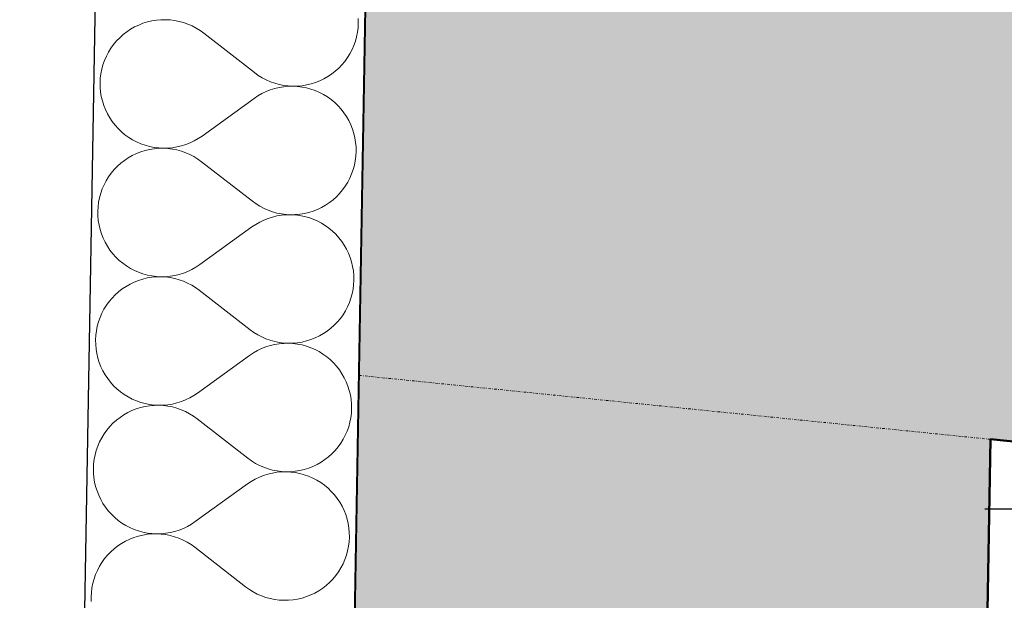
# Model space of a CAD drawing. Header units: millimetres. Extents: x -25972 to 4435, y -2839 to 20217.
# Tile 55 of 110: x -20521 to -19938, y 9499 to 9843. Entities that reach past the tile are written whole.
import ezdxf

# ---------------------------------------------------------------- set-up
doc = ezdxf.new("R2010")
doc.units = ezdxf.units.MM
doc.header["$MEASUREMENT"] = 0
doc.linetypes.add('Wipeout_Contour', pattern=[1000, 0, -1000])
doc.linetypes.add('Čerchovaná S', pattern=[3.5, 1.5, -0.85, 0.3, -0.85])
for name, color, linetype in [('7._POHLED ZÁPADNÍ_2_2D prvky - obecné', 7, 'Continuous'), ('7._POHLED ZÁPADNÍ_2_3D prvky fasada nove', 7, 'Continuous'), ('7._POHLED ZÁPADNÍ_2_Konstrukce - nosné', 7, 'Continuous'), ('7._POHLED ZÁPADNÍ_2_Nové_Konstrukce - nosné', 7, 'Continuous'), ('7._POHLED ZÁPADNÍ_2_Nové_Výplně – Řezové', 7, 'Continuous'), ('7._POHLED ZÁPADNÍ_2_Výplně – Řezové', 7, 'Continuous')]:
    doc.layers.add(name, color=color, linetype=linetype)

# ---------------------------------------------------------------- blocks, each defined once
blk = doc.blocks.new('*X32', base_point=(-26263.07, -5016.56))
at = {"layer": '7._POHLED ZÁPADNÍ_2_Nové_Výplně – Řezové', "color": 21, "linetype": 'Continuous', "lineweight": 20, "true_color": 0xffaaaa}
for p, q in [((-20445.27, 9842.07), (-20447.86, 9841.26)), ((-20442.62, 9842.7), (-20445.27, 9842.07)), ((-20439.94, 9843.13), (-20442.62, 9842.7)), ((-20437.23, 9843.37), (-20439.94, 9843.13)), ((-20434.51, 9843.42), (-20437.23, 9843.37)), ((-20431.79, 9843.27), (-20434.51, 9843.42)), ((-20429.09, 9842.93), (-20431.79, 9843.27)), ((-20426.42, 9842.4), (-20429.09, 9842.93)), ((-20423.8, 9841.68), (-20426.42, 9842.4)), ((-20320.26, 9841.43), (-20320.31, 9844.15)), ((-20457.48, 9836.23), (-20459.63, 9834.56)), ((-20455.21, 9837.74), (-20457.48, 9836.23)), ((-20452.85, 9839.09), (-20455.21, 9837.74)), ((-20450.4, 9840.26), (-20452.85, 9839.09)), ((-20447.86, 9841.26), (-20450.4, 9840.26)), ((-20421.23, 9840.78), (-20423.8, 9841.68)), ((-20418.74, 9839.69), (-20421.23, 9840.78)), ((-20416.33, 9838.43), (-20418.74, 9839.69)), ((-20414.01, 9837), (-20416.33, 9838.43)), ((-20411.81, 9835.4), (-20414.01, 9837)), ((-20320.74, 9836.01), (-20320.41, 9838.71)), ((-20320.41, 9838.71), (-20320.26, 9841.43)), ((-20463.54, 9830.79), (-20465.28, 9828.7)), ((-20461.65, 9832.74), (-20463.54, 9830.79)), ((-20459.63, 9834.56), (-20461.65, 9832.74)), ((-20381.74, 9812.02), (-20411.81, 9835.4)), ((-20322.9, 9828.15), (-20321.99, 9830.72)), ((-20321.99, 9830.72), (-20321.27, 9833.34)), ((-20321.27, 9833.34), (-20320.74, 9836.01)), ((-20466.87, 9826.49), (-20468.3, 9824.18)), ((-20465.28, 9828.7), (-20466.87, 9826.49)), ((-20325.24, 9823.25), (-20323.98, 9825.66)), ((-20323.98, 9825.66), (-20322.9, 9828.15)), ((-20470.65, 9819.27), (-20471.55, 9816.7)), ((-20469.56, 9821.76), (-20470.65, 9819.27)), ((-20468.3, 9824.18), (-20469.56, 9821.76)), ((-20330.01, 9816.64), (-20328.26, 9818.73)), ((-20328.26, 9818.73), (-20326.67, 9820.93)), ((-20326.67, 9820.93), (-20325.24, 9823.25)), ((-20472.27, 9814.08), (-20472.8, 9811.41)), ((-20471.55, 9816.7), (-20472.27, 9814.08)), ((-20336.07, 9811.19), (-20333.92, 9812.86)), ((-20333.92, 9812.86), (-20331.9, 9814.68)), ((-20331.9, 9814.68), (-20330.01, 9816.64)), ((-20473.14, 9808.71), (-20473.28, 9806)), ((-20472.8, 9811.41), (-20473.14, 9808.71)), ((-20381.74, 9812.02), (-20379.53, 9810.43)), ((-20379.53, 9810.43), (-20377.22, 9809)), ((-20377.22, 9809), (-20374.81, 9807.73)), ((-20374.81, 9807.73), (-20372.31, 9806.65)), ((-20345.68, 9806.17), (-20343.15, 9807.16)), ((-20343.15, 9807.16), (-20340.69, 9808.34)), ((-20340.69, 9808.34), (-20338.33, 9809.68)), ((-20338.33, 9809.68), (-20336.07, 9811.19)), ((-20473.28, 9806), (-20473.23, 9803.28)), ((-20473.23, 9803.28), (-20472.99, 9800.57)), ((-20372.4, 9801.82), (-20374.93, 9800.82)), ((-20369.8, 9802.64), (-20372.4, 9801.82)), ((-20372.31, 9806.65), (-20369.75, 9805.74)), ((-20367.15, 9803.27), (-20369.8, 9802.64)), ((-20369.75, 9805.74), (-20367.12, 9805.02)), ((-20364.47, 9803.71), (-20367.15, 9803.27)), ((-20367.12, 9805.02), (-20364.46, 9804.49)), ((-20361.76, 9803.95), (-20364.47, 9803.71)), ((-20364.46, 9804.49), (-20361.76, 9804.15)), ((-20361.76, 9804.15), (-20359.04, 9804)), ((-20359.04, 9804), (-20361.76, 9803.95)), ((-20359.04, 9804), (-20356.32, 9804.05)), ((-20356.32, 9803.86), (-20359.04, 9804)), ((-20356.32, 9804.05), (-20353.61, 9804.29)), ((-20353.62, 9803.52), (-20356.32, 9803.86)), ((-20350.95, 9803), (-20353.62, 9803.52)), ((-20353.61, 9804.29), (-20350.92, 9804.73)), ((-20348.33, 9802.28), (-20350.95, 9803)), ((-20350.92, 9804.73), (-20348.28, 9805.35)), ((-20345.76, 9801.38), (-20348.33, 9802.28)), ((-20348.28, 9805.35), (-20345.68, 9806.17)), ((-20343.27, 9800.29), (-20345.76, 9801.38)), ((-20472.99, 9800.57), (-20472.55, 9797.88)), ((-20472.55, 9797.88), (-20471.93, 9795.23)), ((-20471.93, 9795.23), (-20471.11, 9792.64)), ((-20382, 9796.78), (-20412.87, 9774.46)), ((-20379.74, 9798.3), (-20382, 9796.78)), ((-20377.38, 9799.65), (-20379.74, 9798.3)), ((-20374.93, 9800.82), (-20377.38, 9799.65)), ((-20340.86, 9799.03), (-20343.27, 9800.29)), ((-20338.54, 9797.61), (-20340.86, 9799.03)), ((-20336.33, 9796.02), (-20338.54, 9797.61)), ((-20334.24, 9794.27), (-20336.33, 9796.02)), ((-20471.11, 9792.64), (-20470.11, 9790.11)), ((-20470.11, 9790.11), (-20468.94, 9787.65)), ((-20332.28, 9792.39), (-20334.24, 9794.27)), ((-20330.47, 9790.36), (-20332.28, 9792.39)), ((-20328.79, 9788.22), (-20330.47, 9790.36)), ((-20468.94, 9787.65), (-20467.59, 9785.29)), ((-20467.59, 9785.29), (-20466.08, 9783.03)), ((-20327.28, 9785.96), (-20328.79, 9788.22)), ((-20325.93, 9783.59), (-20327.28, 9785.96)), ((-20324.76, 9781.14), (-20325.93, 9783.59)), ((-20466.08, 9783.03), (-20464.41, 9780.88)), ((-20464.41, 9780.88), (-20462.59, 9778.86)), ((-20462.59, 9778.86), (-20460.63, 9776.97)), ((-20323.76, 9778.61), (-20324.76, 9781.14)), ((-20322.95, 9776.01), (-20323.76, 9778.61)), ((-20460.63, 9776.97), (-20458.54, 9775.23)), ((-20458.54, 9775.23), (-20456.33, 9773.64)), ((-20456.33, 9773.64), (-20454.02, 9772.21)), ((-20454.02, 9772.21), (-20451.6, 9770.95)), ((-20417.49, 9771.6), (-20415.13, 9772.95)), ((-20415.13, 9772.95), (-20412.87, 9774.46)), ((-20322.32, 9773.37), (-20322.95, 9776.01)), ((-20321.88, 9770.68), (-20322.32, 9773.37)), ((-20451.6, 9770.95), (-20449.11, 9769.87)), ((-20449.11, 9769.87), (-20446.54, 9768.97)), ((-20443.95, 9766.52), (-20446.6, 9765.89)), ((-20446.54, 9768.97), (-20443.92, 9768.25)), ((-20441.26, 9766.95), (-20443.95, 9766.52)), ((-20443.92, 9768.25), (-20441.25, 9767.72)), ((-20438.55, 9767.19), (-20441.26, 9766.95)), ((-20441.25, 9767.72), (-20438.55, 9767.38)), ((-20438.55, 9767.38), (-20435.83, 9767.24)), ((-20435.83, 9767.24), (-20438.55, 9767.19)), ((-20435.83, 9767.24), (-20433.11, 9767.29)), ((-20433.12, 9767.1), (-20435.83, 9767.24)), ((-20430.42, 9766.76), (-20433.12, 9767.1)), ((-20433.11, 9767.29), (-20430.4, 9767.54)), ((-20427.75, 9766.22), (-20430.42, 9766.76)), ((-20430.4, 9767.54), (-20427.72, 9767.98)), ((-20425.13, 9765.5), (-20427.75, 9766.22)), ((-20427.72, 9767.98), (-20425.07, 9768.61)), ((-20425.07, 9768.61), (-20422.48, 9769.42)), ((-20422.48, 9769.42), (-20419.95, 9770.42)), ((-20419.95, 9770.42), (-20417.49, 9771.6)), ((-20321.64, 9767.97), (-20321.88, 9770.68)), ((-20321.59, 9765.25), (-20321.64, 9767.97)), ((-20456.54, 9761.56), (-20458.81, 9760.05)), ((-20454.18, 9762.91), (-20456.54, 9761.56)), ((-20451.72, 9764.08), (-20454.18, 9762.91)), ((-20449.19, 9765.08), (-20451.72, 9764.08)), ((-20446.6, 9765.89), (-20449.19, 9765.08)), ((-20422.56, 9764.6), (-20425.13, 9765.5)), ((-20420.07, 9763.51), (-20422.56, 9764.6)), ((-20417.66, 9762.25), (-20420.07, 9763.51)), ((-20415.34, 9760.82), (-20417.66, 9762.25)), ((-20413.14, 9759.23), (-20415.34, 9760.82)), ((-20322.07, 9759.83), (-20321.73, 9762.53)), ((-20321.73, 9762.53), (-20321.59, 9765.25)), ((-20464.87, 9754.61), (-20466.61, 9752.52)), ((-20462.98, 9756.56), (-20464.87, 9754.61)), ((-20460.95, 9758.38), (-20462.98, 9756.56)), ((-20458.81, 9760.05), (-20460.95, 9758.38)), ((-20383.06, 9735.84), (-20413.14, 9759.23)), ((-20324.23, 9751.98), (-20323.32, 9754.54)), ((-20323.32, 9754.54), (-20322.6, 9757.17)), ((-20322.6, 9757.17), (-20322.07, 9759.83)), ((-20468.2, 9750.31), (-20469.63, 9748)), ((-20466.61, 9752.52), (-20468.2, 9750.31)), ((-20326.57, 9747.07), (-20325.31, 9749.48)), ((-20325.31, 9749.48), (-20324.23, 9751.98)), ((-20471.98, 9743.09), (-20472.88, 9740.53)), ((-20470.89, 9745.59), (-20471.98, 9743.09)), ((-20469.63, 9748), (-20470.89, 9745.59)), ((-20329.59, 9742.55), (-20328, 9744.76)), ((-20328, 9744.76), (-20326.57, 9747.07)), ((-20473.6, 9737.9), (-20474.13, 9735.23)), ((-20472.88, 9740.53), (-20473.6, 9737.9)), ((-20335.25, 9736.68), (-20333.22, 9738.5)), ((-20333.22, 9738.5), (-20331.34, 9740.46)), ((-20331.34, 9740.46), (-20329.59, 9742.55)), ((-20474.47, 9732.53), (-20474.61, 9729.82)), ((-20474.13, 9735.23), (-20474.47, 9732.53)), ((-20383.06, 9735.84), (-20380.86, 9734.25)), ((-20380.86, 9734.25), (-20378.54, 9732.82)), ((-20378.54, 9732.82), (-20376.13, 9731.56)), ((-20376.13, 9731.56), (-20373.64, 9730.47)), ((-20344.48, 9730.98), (-20342.02, 9732.16)), ((-20342.02, 9732.16), (-20339.66, 9733.5)), ((-20339.66, 9733.5), (-20337.4, 9735.02)), ((-20337.4, 9735.02), (-20335.25, 9736.68)), ((-20474.61, 9729.82), (-20474.56, 9727.1)), ((-20474.56, 9727.1), (-20474.32, 9724.39)), ((-20373.72, 9725.65), (-20376.25, 9724.65)), ((-20371.13, 9726.46), (-20373.72, 9725.65)), ((-20373.64, 9730.47), (-20371.07, 9729.56)), ((-20368.48, 9727.09), (-20371.13, 9726.46)), ((-20371.07, 9729.56), (-20368.45, 9728.84)), ((-20365.8, 9727.53), (-20368.48, 9727.09)), ((-20368.45, 9728.84), (-20365.78, 9728.31)), ((-20363.09, 9727.77), (-20365.8, 9727.53)), ((-20365.78, 9728.31), (-20363.08, 9727.97)), ((-20360.37, 9727.83), (-20363.09, 9727.77)), ((-20363.08, 9727.97), (-20360.37, 9727.83)), ((-20360.37, 9727.83), (-20357.65, 9727.87)), ((-20357.65, 9727.68), (-20360.37, 9727.83)), ((-20357.65, 9727.87), (-20354.94, 9728.12)), ((-20354.95, 9727.35), (-20357.65, 9727.68)), ((-20352.28, 9726.82), (-20354.95, 9727.35)), ((-20354.94, 9728.12), (-20352.25, 9728.55)), ((-20349.66, 9726.1), (-20352.28, 9726.82)), ((-20352.25, 9728.55), (-20349.6, 9729.18)), ((-20347.09, 9725.2), (-20349.66, 9726.1)), ((-20349.6, 9729.18), (-20347.01, 9729.99)), ((-20347.01, 9729.99), (-20344.48, 9730.98)), ((-20474.32, 9724.39), (-20473.88, 9721.7)), ((-20473.88, 9721.7), (-20473.25, 9719.05)), ((-20383.33, 9720.61), (-20414.2, 9698.28)), ((-20381.07, 9722.12), (-20383.33, 9720.61)), ((-20378.71, 9723.47), (-20381.07, 9722.12)), ((-20376.25, 9724.65), (-20378.71, 9723.47)), ((-20344.6, 9724.11), (-20347.09, 9725.2)), ((-20342.18, 9722.86), (-20344.6, 9724.11)), ((-20339.87, 9721.43), (-20342.18, 9722.86)), ((-20337.66, 9719.84), (-20339.87, 9721.43)), ((-20335.57, 9718.1), (-20337.66, 9719.84)), ((-20473.25, 9719.05), (-20472.44, 9716.46)), ((-20472.44, 9716.46), (-20471.44, 9713.93)), ((-20471.44, 9713.93), (-20470.27, 9711.47)), ((-20333.61, 9716.21), (-20335.57, 9718.1)), ((-20331.79, 9714.19), (-20333.61, 9716.21)), ((-20330.12, 9712.04), (-20331.79, 9714.19)), ((-20470.27, 9711.47), (-20468.92, 9709.11)), ((-20468.92, 9709.11), (-20467.41, 9706.85)), ((-20328.61, 9709.78), (-20330.12, 9712.04)), ((-20327.26, 9707.41), (-20328.61, 9709.78)), ((-20467.41, 9706.85), (-20465.74, 9704.7)), ((-20465.74, 9704.7), (-20463.92, 9702.68)), ((-20463.92, 9702.68), (-20461.96, 9700.79)), ((-20326.09, 9704.96), (-20327.26, 9707.41)), ((-20325.09, 9702.43), (-20326.09, 9704.96)), ((-20324.27, 9699.83), (-20325.09, 9702.43)), ((-20461.96, 9700.79), (-20459.87, 9699.05)), ((-20459.87, 9699.05), (-20457.66, 9697.46)), ((-20457.66, 9697.46), (-20455.34, 9696.03)), ((-20418.82, 9695.42), (-20416.46, 9696.77)), ((-20416.46, 9696.77), (-20414.2, 9698.28)), ((-20323.65, 9697.19), (-20324.27, 9699.83)), ((-20323.21, 9694.5), (-20323.65, 9697.19)), ((-20455.34, 9696.03), (-20452.93, 9694.77)), ((-20452.93, 9694.77), (-20450.44, 9693.69)), ((-20450.44, 9693.69), (-20447.87, 9692.79)), ((-20445.28, 9690.34), (-20447.92, 9689.71)), ((-20447.87, 9692.79), (-20445.25, 9692.07)), ((-20442.59, 9690.77), (-20445.28, 9690.34)), ((-20445.25, 9692.07), (-20442.58, 9691.54)), ((-20439.88, 9691.01), (-20442.59, 9690.77)), ((-20442.58, 9691.54), (-20439.88, 9691.21)), ((-20439.88, 9691.21), (-20437.16, 9691.06)), ((-20437.16, 9691.06), (-20439.88, 9691.01)), ((-20437.16, 9691.06), (-20434.44, 9691.11)), ((-20434.45, 9690.92), (-20437.16, 9691.06)), ((-20431.75, 9690.58), (-20434.45, 9690.92)), ((-20434.44, 9691.11), (-20431.73, 9691.36)), ((-20429.08, 9690.05), (-20431.75, 9690.58)), ((-20431.73, 9691.36), (-20429.05, 9691.8)), ((-20429.05, 9691.8), (-20426.4, 9692.43)), ((-20426.4, 9692.43), (-20423.81, 9693.24)), ((-20423.81, 9693.24), (-20421.27, 9694.24)), ((-20421.27, 9694.24), (-20418.82, 9695.42)), ((-20322.97, 9691.79), (-20323.21, 9694.5)), ((-20322.92, 9689.07), (-20322.97, 9691.79)), ((-20457.87, 9685.38), (-20460.13, 9683.87)), ((-20455.51, 9686.73), (-20457.87, 9685.38)), ((-20453.05, 9687.9), (-20455.51, 9686.73)), ((-20450.52, 9688.9), (-20453.05, 9687.9)), ((-20447.92, 9689.71), (-20450.52, 9688.9)), ((-20426.45, 9689.32), (-20429.08, 9690.05)), ((-20423.89, 9688.42), (-20426.45, 9689.32)), ((-20421.4, 9687.33), (-20423.89, 9688.42)), ((-20418.99, 9686.07), (-20421.4, 9687.33)), ((-20416.67, 9684.64), (-20418.99, 9686.07)), ((-20414.47, 9683.05), (-20416.67, 9684.64)), ((-20323.4, 9683.66), (-20323.06, 9686.35)), ((-20323.06, 9686.35), (-20322.92, 9689.07)), ((-20464.31, 9680.39), (-20466.19, 9678.43)), ((-20462.28, 9682.2), (-20464.31, 9680.39)), ((-20460.13, 9683.87), (-20462.28, 9682.2)), ((-20384.39, 9659.66), (-20414.47, 9683.05)), ((-20324.65, 9678.36), (-20323.93, 9680.99)), ((-20323.93, 9680.99), (-20323.4, 9683.66)), ((-20469.53, 9674.13), (-20470.96, 9671.82)), ((-20467.94, 9676.34), (-20469.53, 9674.13)), ((-20466.19, 9678.43), (-20467.94, 9676.34)), ((-20327.9, 9670.89), (-20326.64, 9673.3)), ((-20326.64, 9673.3), (-20325.55, 9675.8)), ((-20325.55, 9675.8), (-20324.65, 9678.36)), ((-20473.3, 9666.91), (-20474.21, 9664.35)), ((-20472.22, 9669.41), (-20473.3, 9666.91)), ((-20470.96, 9671.82), (-20472.22, 9669.41)), ((-20330.92, 9666.37), (-20329.33, 9668.58)), ((-20329.33, 9668.58), (-20327.9, 9670.89)), ((-20474.93, 9661.72), (-20475.46, 9659.05)), ((-20474.21, 9664.35), (-20474.93, 9661.72)), ((-20336.58, 9660.51), (-20334.55, 9662.32)), ((-20334.55, 9662.32), (-20332.66, 9664.28)), ((-20332.66, 9664.28), (-20330.92, 9666.37)), ((-20475.8, 9656.35), (-20475.94, 9653.64)), ((-20475.46, 9659.05), (-20475.8, 9656.35)), ((-20384.39, 9659.66), (-20382.19, 9658.07)), ((-20382.19, 9658.07), (-20379.87, 9656.64)), ((-20379.87, 9656.64), (-20377.46, 9655.38)), ((-20377.46, 9655.38), (-20374.97, 9654.29)), ((-20345.8, 9654.8), (-20343.35, 9655.98)), ((-20343.35, 9655.98), (-20340.99, 9657.33)), ((-20340.99, 9657.33), (-20338.72, 9658.84)), ((-20338.72, 9658.84), (-20336.58, 9660.51)), ((-20475.94, 9653.64), (-20475.89, 9650.92)), ((-20475.89, 9650.92), (-20475.65, 9648.21)), ((-20375.05, 9649.47), (-20377.58, 9648.47)), ((-20372.46, 9650.28), (-20375.05, 9649.47)), ((-20374.97, 9654.29), (-20372.4, 9653.38)), ((-20369.81, 9650.91), (-20372.46, 9650.28)), ((-20372.4, 9653.38), (-20369.78, 9652.66)), ((-20367.13, 9651.35), (-20369.81, 9650.91)), ((-20369.78, 9652.66), (-20367.11, 9652.13)), ((-20364.42, 9651.59), (-20367.13, 9651.35)), ((-20367.11, 9652.13), (-20364.41, 9651.79)), ((-20361.7, 9651.65), (-20364.42, 9651.59)), ((-20364.41, 9651.79), (-20361.7, 9651.65)), ((-20361.7, 9651.65), (-20358.98, 9651.69)), ((-20358.98, 9651.5), (-20361.7, 9651.65)), ((-20358.98, 9651.69), (-20356.27, 9651.94)), ((-20356.28, 9651.17), (-20358.98, 9651.5)), ((-20353.61, 9650.64), (-20356.28, 9651.17)), ((-20356.27, 9651.94), (-20353.58, 9652.37)), ((-20350.99, 9649.92), (-20353.61, 9650.64)), ((-20353.58, 9652.37), (-20350.93, 9653)), ((-20348.42, 9649.02), (-20350.99, 9649.92)), ((-20350.93, 9653), (-20348.34, 9653.81)), ((-20348.34, 9653.81), (-20345.8, 9654.8)), ((-20475.65, 9648.21), (-20475.21, 9645.52)), ((-20475.21, 9645.52), (-20474.58, 9642.88)), ((-20384.66, 9644.43), (-20415.53, 9622.1)), ((-20382.4, 9645.94), (-20384.66, 9644.43)), ((-20380.04, 9647.29), (-20382.4, 9645.94)), ((-20377.58, 9648.47), (-20380.04, 9647.29)), ((-20345.92, 9647.94), (-20348.42, 9649.02)), ((-20343.51, 9646.68), (-20345.92, 9647.94)), ((-20341.2, 9645.25), (-20343.51, 9646.68)), ((-20338.99, 9643.66), (-20341.2, 9645.25)), ((-20336.9, 9641.92), (-20338.99, 9643.66)), ((-20474.58, 9642.88), (-20473.77, 9640.28)), ((-20473.77, 9640.28), (-20472.77, 9637.75)), ((-20472.77, 9637.75), (-20471.6, 9635.3)), ((-20334.94, 9640.03), (-20336.9, 9641.92)), ((-20333.12, 9638.01), (-20334.94, 9640.03)), ((-20331.45, 9635.86), (-20333.12, 9638.01)), ((-20471.6, 9635.3), (-20470.25, 9632.93)), ((-20470.25, 9632.93), (-20468.73, 9630.67)), ((-20329.94, 9633.6), (-20331.45, 9635.86)), ((-20328.59, 9631.23), (-20329.94, 9633.6)), ((-20468.73, 9630.67), (-20467.06, 9628.52)), ((-20467.06, 9628.52), (-20465.24, 9626.5)), ((-20465.24, 9626.5), (-20463.29, 9624.61)), ((-20327.41, 9628.78), (-20328.59, 9631.23)), ((-20326.42, 9626.25), (-20327.41, 9628.78)), ((-20325.6, 9623.65), (-20326.42, 9626.25)), ((-20463.29, 9624.61), (-20461.2, 9622.87)), ((-20461.2, 9622.87), (-20458.99, 9621.28)), ((-20458.99, 9621.28), (-20456.67, 9619.85)), ((-20420.15, 9619.24), (-20417.79, 9620.59)), ((-20417.79, 9620.59), (-20415.53, 9622.1)), ((-20324.98, 9621.01), (-20325.6, 9623.65)), ((-20324.54, 9618.32), (-20324.98, 9621.01)), ((-20456.67, 9619.85), (-20454.26, 9618.59)), ((-20454.26, 9618.59), (-20451.77, 9617.51)), ((-20451.77, 9617.51), (-20449.2, 9616.61)), ((-20449.2, 9616.61), (-20446.58, 9615.89)), ((-20443.92, 9614.59), (-20446.61, 9614.16)), ((-20446.58, 9615.89), (-20443.91, 9615.36)), ((-20441.21, 9614.84), (-20443.92, 9614.59)), ((-20443.91, 9615.36), (-20441.21, 9615.03)), ((-20441.21, 9615.03), (-20438.49, 9614.88)), ((-20438.49, 9614.88), (-20441.21, 9614.84)), ((-20438.49, 9614.88), (-20435.77, 9614.94)), ((-20435.77, 9614.74), (-20438.49, 9614.88)), ((-20435.77, 9614.94), (-20433.06, 9615.18)), ((-20433.07, 9614.4), (-20435.77, 9614.74)), ((-20430.41, 9613.87), (-20433.07, 9614.4)), ((-20433.06, 9615.18), (-20430.38, 9615.62)), ((-20430.38, 9615.62), (-20427.73, 9616.25)), ((-20427.73, 9616.25), (-20425.13, 9617.06)), ((-20425.13, 9617.06), (-20422.6, 9618.06)), ((-20422.6, 9618.06), (-20420.15, 9619.24)), ((-20324.3, 9615.61), (-20324.54, 9618.32)), ((-20324.25, 9612.89), (-20324.3, 9615.61)), ((-20459.2, 9609.21), (-20461.46, 9607.69)), ((-20456.84, 9610.55), (-20459.2, 9609.21)), ((-20454.38, 9611.73), (-20456.84, 9610.55)), ((-20451.85, 9612.72), (-20454.38, 9611.73)), ((-20449.25, 9613.53), (-20451.85, 9612.72)), ((-20446.61, 9614.16), (-20449.25, 9613.53)), ((-20427.78, 9613.15), (-20430.41, 9613.87)), ((-20425.22, 9612.24), (-20427.78, 9613.15)), ((-20422.72, 9611.15), (-20425.22, 9612.24)), ((-20420.31, 9609.89), (-20422.72, 9611.15)), ((-20418, 9608.46), (-20420.31, 9609.89)), ((-20324.73, 9607.48), (-20324.39, 9610.18)), ((-20324.39, 9610.18), (-20324.25, 9612.89)), ((-20465.63, 9604.21), (-20467.52, 9602.25)), ((-20463.61, 9606.02), (-20465.63, 9604.21)), ((-20461.46, 9607.69), (-20463.61, 9606.02)), ((-20415.79, 9606.87), (-20418, 9608.46)), ((-20385.72, 9583.48), (-20415.79, 9606.87)), ((-20325.98, 9602.18), (-20325.26, 9604.81)), ((-20325.26, 9604.81), (-20324.73, 9607.48)), ((-20470.86, 9597.95), (-20472.29, 9595.64)), ((-20469.27, 9600.16), (-20470.86, 9597.95)), ((-20467.52, 9602.25), (-20469.27, 9600.16)), ((-20329.23, 9594.71), (-20327.97, 9597.12)), ((-20327.97, 9597.12), (-20326.88, 9599.62)), ((-20326.88, 9599.62), (-20325.98, 9602.18)), ((-20473.55, 9593.23), (-20474.63, 9590.73)), ((-20472.29, 9595.64), (-20473.55, 9593.23)), ((-20332.25, 9590.19), (-20330.66, 9592.4)), ((-20330.66, 9592.4), (-20329.23, 9594.71)), ((-20476.26, 9585.54), (-20476.79, 9582.88)), ((-20475.54, 9588.17), (-20476.26, 9585.54)), ((-20474.63, 9590.73), (-20475.54, 9588.17)), ((-20337.9, 9584.33), (-20335.88, 9586.15)), ((-20335.88, 9586.15), (-20333.99, 9588.1)), ((-20333.99, 9588.1), (-20332.25, 9590.19)), ((-20477.12, 9580.18), (-20477.27, 9577.46)), ((-20476.79, 9582.88), (-20477.12, 9580.18)), ((-20385.72, 9583.48), (-20383.51, 9581.89)), ((-20383.51, 9581.89), (-20381.2, 9580.46)), ((-20381.2, 9580.46), (-20378.79, 9579.2)), ((-20347.13, 9578.63), (-20344.68, 9579.8)), ((-20344.68, 9579.8), (-20342.31, 9581.15)), ((-20342.31, 9581.15), (-20340.05, 9582.66)), ((-20340.05, 9582.66), (-20337.9, 9584.33)), ((-20477.27, 9577.46), (-20477.22, 9574.74)), ((-20477.22, 9574.74), (-20476.97, 9572.03)), ((-20378.79, 9579.2), (-20376.3, 9578.11)), ((-20373.79, 9574.1), (-20376.38, 9573.29)), ((-20376.3, 9578.11), (-20373.73, 9577.21)), ((-20371.14, 9574.73), (-20373.79, 9574.1)), ((-20373.73, 9577.21), (-20371.11, 9576.48)), ((-20368.45, 9575.17), (-20371.14, 9574.73)), ((-20371.11, 9576.48), (-20368.44, 9575.95)), ((-20365.74, 9575.42), (-20368.45, 9575.17)), ((-20368.44, 9575.95), (-20365.74, 9575.61)), ((-20365.74, 9575.61), (-20363.02, 9575.47)), ((-20363.02, 9575.47), (-20365.74, 9575.42)), ((-20363.02, 9575.47), (-20360.3, 9575.52)), ((-20360.31, 9575.32), (-20363.02, 9575.47)), ((-20357.61, 9574.99), (-20360.31, 9575.32)), ((-20360.3, 9575.52), (-20357.59, 9575.76)), ((-20354.94, 9574.46), (-20357.61, 9574.99)), ((-20357.59, 9575.76), (-20354.91, 9576.19)), ((-20352.31, 9573.74), (-20354.94, 9574.46)), ((-20354.91, 9576.19), (-20352.26, 9576.82)), ((-20349.75, 9572.84), (-20352.31, 9573.74)), ((-20352.26, 9576.82), (-20349.66, 9577.63)), ((-20349.66, 9577.63), (-20347.13, 9578.63)), ((-20476.97, 9572.03), (-20476.54, 9569.34)), ((-20476.54, 9569.34), (-20475.91, 9566.7)), ((-20385.99, 9568.25), (-20416.86, 9545.93)), ((-20383.73, 9569.76), (-20385.99, 9568.25)), ((-20381.36, 9571.11), (-20383.73, 9569.76)), ((-20378.91, 9572.29), (-20381.36, 9571.11)), ((-20376.38, 9573.29), (-20378.91, 9572.29)), ((-20347.25, 9571.76), (-20349.75, 9572.84)), ((-20344.84, 9570.5), (-20347.25, 9571.76)), ((-20342.53, 9569.07), (-20344.84, 9570.5)), ((-20340.32, 9567.48), (-20342.53, 9569.07)), ((-20475.91, 9566.7), (-20475.1, 9564.1)), ((-20475.1, 9564.1), (-20474.1, 9561.57)), ((-20338.23, 9565.74), (-20340.32, 9567.48)), ((-20336.27, 9563.85), (-20338.23, 9565.74)), ((-20334.45, 9561.83), (-20336.27, 9563.85)), ((-20474.1, 9561.57), (-20472.92, 9559.12)), ((-20472.92, 9559.12), (-20471.58, 9556.75)), ((-20471.58, 9556.75), (-20470.06, 9554.49)), ((-20332.78, 9559.68), (-20334.45, 9561.83)), ((-20331.27, 9557.42), (-20332.78, 9559.68)), ((-20329.92, 9555.06), (-20331.27, 9557.42)), ((-20470.06, 9554.49), (-20468.39, 9552.35)), ((-20468.39, 9552.35), (-20466.57, 9550.32)), ((-20466.57, 9550.32), (-20464.61, 9548.43)), ((-20328.74, 9552.6), (-20329.92, 9555.06)), ((-20327.75, 9550.07), (-20328.74, 9552.6)), ((-20464.61, 9548.43), (-20462.52, 9546.69)), ((-20462.52, 9546.69), (-20460.32, 9545.1)), ((-20460.32, 9545.1), (-20458, 9543.67)), ((-20421.48, 9543.06), (-20419.12, 9544.41)), ((-20419.12, 9544.41), (-20416.86, 9545.93)), ((-20326.93, 9547.48), (-20327.75, 9550.07)), ((-20326.3, 9544.83), (-20326.93, 9547.48)), ((-20325.87, 9542.14), (-20326.3, 9544.83)), ((-20458, 9543.67), (-20455.59, 9542.42)), ((-20455.59, 9542.42), (-20453.09, 9541.33)), ((-20453.09, 9541.33), (-20450.53, 9540.43)), ((-20450.53, 9540.43), (-20447.9, 9539.71)), ((-20447.9, 9539.71), (-20445.23, 9539.18)), ((-20442.54, 9538.66), (-20445.25, 9538.42)), ((-20445.23, 9539.18), (-20442.53, 9538.85)), ((-20439.82, 9538.71), (-20442.54, 9538.66)), ((-20442.53, 9538.85), (-20439.82, 9538.71)), ((-20439.82, 9538.71), (-20437.1, 9538.76)), ((-20437.1, 9538.56), (-20439.82, 9538.71)), ((-20437.1, 9538.76), (-20434.39, 9539)), ((-20434.4, 9538.22), (-20437.1, 9538.56)), ((-20434.39, 9539), (-20431.7, 9539.44)), ((-20431.7, 9539.44), (-20429.06, 9540.07)), ((-20429.06, 9540.07), (-20426.46, 9540.89)), ((-20426.46, 9540.89), (-20423.93, 9541.88)), ((-20423.93, 9541.88), (-20421.48, 9543.06)), ((-20325.62, 9539.43), (-20325.87, 9542.14)), ((-20325.57, 9536.71), (-20325.62, 9539.43)), ((-20460.53, 9533.03), (-20462.79, 9531.51)), ((-20458.16, 9534.37), (-20460.53, 9533.03)), ((-20455.71, 9535.55), (-20458.16, 9534.37)), ((-20453.18, 9536.54), (-20455.71, 9535.55)), ((-20450.58, 9537.36), (-20453.18, 9536.54)), ((-20447.93, 9537.98), (-20450.58, 9537.36)), ((-20445.25, 9538.42), (-20447.93, 9537.98)), ((-20431.73, 9537.69), (-20434.4, 9538.22)), ((-20429.11, 9536.97), (-20431.73, 9537.69)), ((-20426.55, 9536.06), (-20429.11, 9536.97)), ((-20424.05, 9534.97), (-20426.55, 9536.06)), ((-20421.64, 9533.71), (-20424.05, 9534.97)), ((-20419.33, 9532.28), (-20421.64, 9533.71)), ((-20326.06, 9531.3), (-20325.72, 9534)), ((-20325.72, 9534), (-20325.57, 9536.71)), ((-20466.96, 9528.03), (-20468.85, 9526.07)), ((-20464.94, 9529.85), (-20466.96, 9528.03)), ((-20462.79, 9531.51), (-20464.94, 9529.85)), ((-20417.12, 9530.69), (-20419.33, 9532.28)), ((-20387.05, 9507.3), (-20417.12, 9530.69)), ((-20327.31, 9526.01), (-20326.59, 9528.63)), ((-20326.59, 9528.63), (-20326.06, 9531.3)), ((-20472.19, 9521.77), (-20473.61, 9519.46)), ((-20470.59, 9523.98), (-20472.19, 9521.77)), ((-20468.85, 9526.07), (-20470.59, 9523.98)), ((-20329.29, 9520.94), (-20328.21, 9523.44)), ((-20328.21, 9523.44), (-20327.31, 9526.01)), ((-20474.88, 9517.05), (-20475.96, 9514.55)), ((-20473.61, 9519.46), (-20474.88, 9517.05)), ((-20333.58, 9514.01), (-20331.98, 9516.22)), ((-20331.98, 9516.22), (-20330.56, 9518.53)), ((-20330.56, 9518.53), (-20329.29, 9520.94)), ((-20477.58, 9509.36), (-20478.11, 9506.7)), ((-20476.86, 9511.99), (-20477.58, 9509.36)), ((-20475.96, 9514.55), (-20476.86, 9511.99)), ((-20339.23, 9508.15), (-20337.21, 9509.97)), ((-20337.21, 9509.97), (-20335.32, 9511.92)), ((-20335.32, 9511.92), (-20333.58, 9514.01)), ((-20478.45, 9504), (-20478.6, 9501.28)), ((-20478.11, 9506.7), (-20478.45, 9504)), ((-20387.05, 9507.3), (-20384.84, 9505.71)), ((-20384.84, 9505.71), (-20382.53, 9504.28)), ((-20382.53, 9504.28), (-20380.12, 9503.02)), ((-20348.46, 9502.45), (-20346.01, 9503.62)), ((-20346.01, 9503.62), (-20343.64, 9504.97)), ((-20343.64, 9504.97), (-20341.38, 9506.48)), ((-20341.38, 9506.48), (-20339.23, 9508.15)), ((-20478.6, 9501.28), (-20478.55, 9498.56)), ((-20380.12, 9503.02), (-20377.62, 9501.93)), ((-20377.62, 9501.93), (-20375.06, 9501.03)), ((-20375.06, 9501.03), (-20372.44, 9500.31)), ((-20372.44, 9500.31), (-20369.77, 9499.77)), ((-20369.77, 9499.77), (-20367.07, 9499.43)), ((-20367.07, 9499.43), (-20364.35, 9499.29)), ((-20364.35, 9499.29), (-20361.63, 9499.34)), ((-20361.63, 9499.34), (-20358.92, 9499.58)), ((-20358.92, 9499.58), (-20356.24, 9500.01)), ((-20356.24, 9500.01), (-20353.59, 9500.64)), ((-20353.59, 9500.64), (-20350.99, 9501.45)), ((-20350.99, 9501.45), (-20348.46, 9502.45))]:
    blk.add_line(p, q, dxfattribs=at)

msp = doc.modelspace()

# ---------------------------------------------------------------- hatches: boundary and pattern name
at = {"layer": '7._POHLED ZÁPADNÍ_2_Výplně – Řezové', "linetype": 'Continuous', "lineweight": 13}
for points in [[(-20320.09, 9632.64), (-19945.7, 9594.71), (-20313.53, 10008.89)], [(-19939.14, 9970.96), (-20313.53, 10008.89), (-19945.7, 9594.71)], [(-19945.7, 9594.71), (-19761.67, 9576.07), (-19723.88, 9949.16), (-19939.14, 9970.96)], [(-20320.09, 9632.64), (-20358.32, 7440.14), (-19983.37, 7433.6), (-19945.7, 9594.71)]]:
    msp.add_hatch(color=254, dxfattribs=at).paths.add_polyline_path(points)

# ---------------------------------------------------------------- linework, layer by layer
at = {"layer": '7._POHLED ZÁPADNÍ_2_2D prvky - obecné', "color": 8, "linetype": 'Čerchovaná S', "lineweight": 13}
msp.add_line((-19945.7, 9594.71), (-20320.09, 9632.64), dxfattribs=at)
at = {"layer": '7._POHLED ZÁPADNÍ_2_Konstrukce - nosné', "color": 7, "linetype": 'Continuous', "lineweight": 50, "flags": 128}
for points in [[(-20313.53, 10008.89), (-20358.32, 7440.14)], [(-19983.37, 7433.6), (-19945.7, 9594.71)], [(-19945.7, 9594.71), (-19761.67, 9576.07)]]:
    msp.add_lwpolyline(points, dxfattribs=at)
at = {"layer": '7._POHLED ZÁPADNÍ_2_Nové_Konstrukce - nosné', "color": 1, "linetype": 'Continuous', "lineweight": 25, "flags": 128}
msp.add_lwpolyline([(-18979.03, 9553.24), (-19949, 9553.24)], dxfattribs=at)

# ---------------------------------------------------------------- next in the draw order: wipeouts: each hides what was drawn before it
at = {"color": 254, "linetype": 'Wipeout_Contour', "lineweight": 0, "ltscale": 110482.628501}
msp.add_wipeout([(-20473.28, 10024.95), (-20520.91, 7292.94), (-20370.93, 7290.33), (-20360.93, 7290.15), (-20313.53, 10008.83)], dxfattribs=at).dxf.layer = '7._POHLED ZÁPADNÍ_2_Nové_Výplně – Řezové'

# ---------------------------------------------------------------- next in the draw order: linework, layer by layer
at = {"layer": '7._POHLED ZÁPADNÍ_2_Nové_Konstrukce - nosné', "color": 1, "linetype": 'Continuous', "lineweight": 25, "flags": 128}
for points in [[(-20470.48, 10185.48), (-20520.91, 7292.94)], [(-20360.93, 7290.15), (-20313.53, 10008.83)]]:
    msp.add_lwpolyline(points, dxfattribs=at)

# ---------------------------------------------------------------- next in the draw order: block references
at = {"layer": '7._POHLED ZÁPADNÍ_2_3D prvky fasada nove', "color": 9, "linetype": 'Continuous', "lineweight": 13}
msp.add_blockref('*X32', (-26263.07, -5016.56), dxfattribs=at)

doc.saveas('drawing.dxf')
